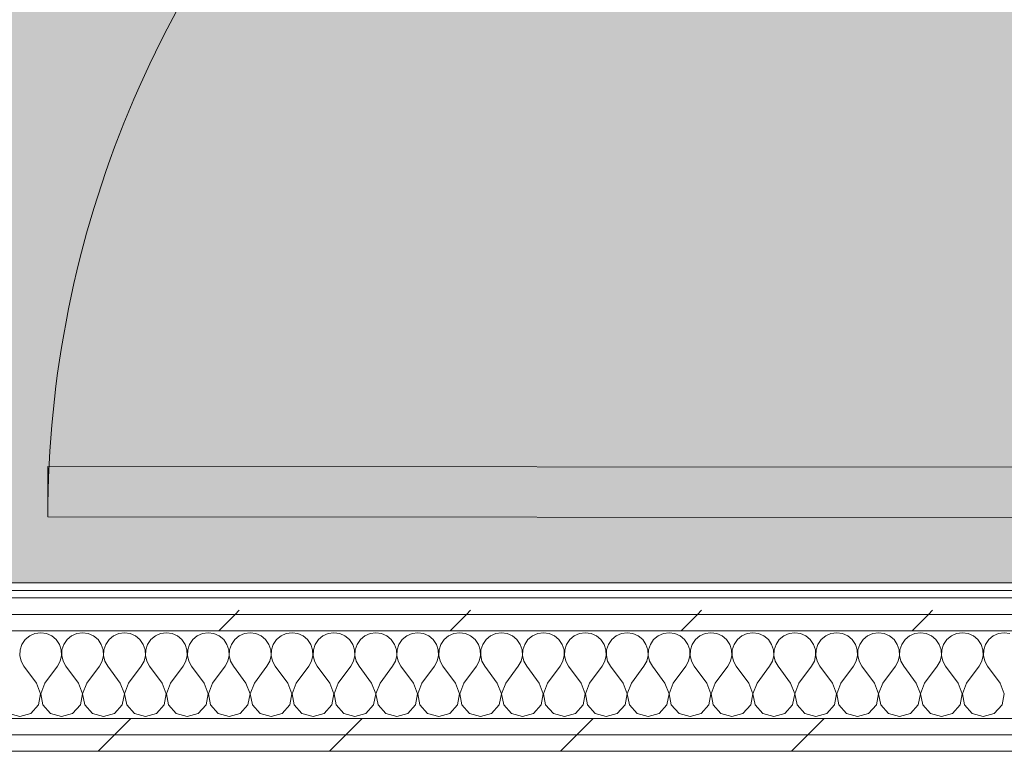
# Model space of a CAD drawing. Header units: millimetres. Extents: x -30280 to 19093, y -19284 to 4746.
# Tile 160 of 256: x -4817 to -4033, y -17072 to -16490. Entities that reach past the tile are written whole.
import ezdxf

# ---------------------------------------------------------------- set-up
doc = ezdxf.new("R2010")
doc.units = ezdxf.units.MM
doc.header["$MEASUREMENT"] = 0
doc.linetypes.add('Wipeout_Contour', pattern=[1000, 0, -1000])
for name, color, linetype in [('Nuevo_07_CR_Cel Ras pladur', 7, 'Continuous'), ('Nuevo_08_E_Envans secs', 7, 'Continuous'), ('Nuevo_Puertas Archicad', 7, 'Continuous')]:
    doc.layers.add(name, color=color, linetype=linetype)
for name, color, linetype, lineweight, true_color in [('Nuevo_07_CR_Cel Ras pladur_Pluma_Nº__102', 7, 'Continuous', 5, 0xcccccc), ('Nuevo_08_E_Envans secs_Pluma_Nº__102', 7, 'Continuous', 5, 0xcccccc), ('Nuevo_08_E_Envans secs_Pluma_Nº__171', 171, 'Continuous', 13, 0xaaaaff), ('Nuevo_08_E_Envans secs_Pluma_Nº__177', 7, 'Continuous', 15, 0xf7e046), ('Nuevo_Puertas Archicad_Pluma_Nº__3', 7, 'Continuous', 5, 0xa4a4a4)]:
    doc.layers.add(name, color=color, linetype=linetype, lineweight=lineweight, true_color=true_color)
doc.layers.add('Nuevo_08_E_Envans secs_Pluma_Nº__1', color=7, linetype='Continuous', lineweight=5)
doc.layers.add('Nuevo_Puertas Archicad_Pluma_Nº__1', color=7, linetype='Continuous', lineweight=5)
pattern_1 = [(45, (0, 0), (-183.8478, 183.8478), [195, -65]), (45, (7e-14, 183.85), (-183.8478, 183.8478), [195, -65])]

# ---------------------------------------------------------------- blocks, each defined once
blk = doc.blocks.new('Forjado_6_1', base_point=(-13089.3, -16963.7))
at = {"layer": 'Nuevo_07_CR_Cel Ras pladur_Pluma_Nº__102', "linetype": 'Continuous', "lineweight": 0, "true_color": 0x333333}
h = blk.add_hatch(color=250, dxfattribs=at)
h.paths.add_polyline_path([(-13089.3, -16963.7), (-12936.6, -16963.7), (-12936.6, -16660.98), (-12309.19, -16660.98), (-12309.19, -16937.98), (-7420.89, -16937.98), (-7420.89, -16580.98), (-6964.89, -16580.98), (-6964.89, -16937.98), (-3950.4, -16937.98), (-3949.3, -15453.52), (-13089.3, -15430.87)])
h.paths.add_polyline_path([(-12719.58, -15874.06), (-4319.58, -15874.06), (-4319.58, -16474.06), (-12719.58, -16474.06)], flags=0)
at = {"layer": 'Nuevo_07_CR_Cel Ras pladur_Pluma_Nº__102', "color": 254, "linetype": 'Continuous', "lineweight": 5, "true_color": 0xcccccc, "flags": 128}
blk.add_lwpolyline([(-13089.3, -16963.7), (-12936.6, -16963.7), (-12936.6, -16660.98), (-12309.19, -16660.98), (-12309.19, -16937.98), (-7420.89, -16937.98), (-7420.89, -16580.98), (-6964.89, -16580.98), (-6964.89, -16937.98), (-3950.4, -16937.98), (-3949.3, -15453.52), (-13089.3, -15430.87)], close=True, dxfattribs=at)
blk = doc.blocks.new('*X443')
at = {"layer": 'Nuevo_08_E_Envans secs_Pluma_Nº__102', "color": 254, "linetype": 'Continuous', "lineweight": 5, "true_color": 0xcccccc}
for p, q in [((-4812.3, -16983.07), (-4814.91, -16986.86)), ((-4808.76, -16980.13), (-4812.3, -16983.07)), ((-4804.55, -16978.28), (-4808.76, -16980.13)), ((-4800, -16977.64), (-4804.55, -16978.28)), ((-4795.45, -16978.28), (-4800, -16977.64)), ((-4791.24, -16980.13), (-4795.45, -16978.28)), ((-4787.7, -16983.07), (-4791.24, -16980.13)), ((-4785.09, -16986.86), (-4787.7, -16983.07)), ((-4778.97, -16983.07), (-4781.57, -16986.86)), ((-4775.43, -16980.13), (-4778.97, -16983.07)), ((-4771.22, -16978.28), (-4775.43, -16980.13)), ((-4766.67, -16977.64), (-4771.22, -16978.28)), ((-4762.11, -16978.28), (-4766.67, -16977.64)), ((-4757.9, -16980.13), (-4762.11, -16978.28)), ((-4754.36, -16983.07), (-4757.9, -16980.13)), ((-4751.76, -16986.86), (-4754.36, -16983.07)), ((-4745.64, -16983.07), (-4748.24, -16986.86)), ((-4742.1, -16980.13), (-4745.64, -16983.07)), ((-4737.89, -16978.28), (-4742.1, -16980.13)), ((-4733.33, -16977.64), (-4737.89, -16978.28)), ((-4728.78, -16978.28), (-4733.33, -16977.64)), ((-4724.57, -16980.13), (-4728.78, -16978.28)), ((-4721.03, -16983.07), (-4724.57, -16980.13)), ((-4718.43, -16986.86), (-4721.03, -16983.07)), ((-4712.3, -16983.07), (-4714.91, -16986.86)), ((-4708.76, -16980.13), (-4712.3, -16983.07)), ((-4704.55, -16978.28), (-4708.76, -16980.13)), ((-4700, -16977.64), (-4704.55, -16978.28)), ((-4695.45, -16978.28), (-4700, -16977.64)), ((-4691.24, -16980.13), (-4695.45, -16978.28)), ((-4687.7, -16983.07), (-4691.24, -16980.13)), ((-4685.09, -16986.86), (-4687.7, -16983.07)), ((-4678.97, -16983.07), (-4681.57, -16986.86)), ((-4675.43, -16980.13), (-4678.97, -16983.07)), ((-4671.22, -16978.28), (-4675.43, -16980.13)), ((-4666.67, -16977.64), (-4671.22, -16978.28)), ((-4662.11, -16978.28), (-4666.67, -16977.64)), ((-4657.9, -16980.13), (-4662.11, -16978.28)), ((-4654.36, -16983.07), (-4657.9, -16980.13)), ((-4651.76, -16986.86), (-4654.36, -16983.07)), ((-4645.64, -16983.07), (-4648.24, -16986.86)), ((-4642.1, -16980.13), (-4645.64, -16983.07)), ((-4637.89, -16978.28), (-4642.1, -16980.13)), ((-4633.33, -16977.64), (-4637.89, -16978.28)), ((-4628.78, -16978.28), (-4633.33, -16977.64)), ((-4624.57, -16980.13), (-4628.78, -16978.28)), ((-4621.03, -16983.07), (-4624.57, -16980.13)), ((-4618.43, -16986.86), (-4621.03, -16983.07)), ((-4612.3, -16983.07), (-4614.91, -16986.86)), ((-4608.76, -16980.13), (-4612.3, -16983.07)), ((-4604.55, -16978.28), (-4608.76, -16980.13)), ((-4600, -16977.64), (-4604.55, -16978.28)), ((-4595.45, -16978.28), (-4600, -16977.64)), ((-4591.24, -16980.13), (-4595.45, -16978.28)), ((-4587.7, -16983.07), (-4591.24, -16980.13)), ((-4585.09, -16986.86), (-4587.7, -16983.07)), ((-4578.97, -16983.07), (-4581.57, -16986.86)), ((-4575.43, -16980.13), (-4578.97, -16983.07)), ((-4571.22, -16978.28), (-4575.43, -16980.13)), ((-4566.67, -16977.64), (-4571.22, -16978.28)), ((-4562.11, -16978.28), (-4566.67, -16977.64)), ((-4557.9, -16980.13), (-4562.11, -16978.28)), ((-4554.36, -16983.07), (-4557.9, -16980.13)), ((-4551.76, -16986.86), (-4554.36, -16983.07)), ((-4545.64, -16983.07), (-4548.24, -16986.86)), ((-4542.1, -16980.13), (-4545.64, -16983.07)), ((-4537.89, -16978.28), (-4542.1, -16980.13)), ((-4533.33, -16977.64), (-4537.89, -16978.28)), ((-4528.78, -16978.28), (-4533.33, -16977.64)), ((-4524.57, -16980.13), (-4528.78, -16978.28)), ((-4521.03, -16983.07), (-4524.57, -16980.13)), ((-4518.43, -16986.86), (-4521.03, -16983.07)), ((-4512.3, -16983.07), (-4514.91, -16986.86)), ((-4508.76, -16980.13), (-4512.3, -16983.07)), ((-4504.55, -16978.28), (-4508.76, -16980.13)), ((-4500, -16977.64), (-4504.55, -16978.28)), ((-4495.45, -16978.28), (-4500, -16977.64)), ((-4491.24, -16980.13), (-4495.45, -16978.28)), ((-4487.7, -16983.07), (-4491.24, -16980.13)), ((-4485.09, -16986.86), (-4487.7, -16983.07)), ((-4478.97, -16983.07), (-4481.57, -16986.86)), ((-4475.43, -16980.13), (-4478.97, -16983.07)), ((-4471.22, -16978.28), (-4475.43, -16980.13)), ((-4466.67, -16977.64), (-4471.22, -16978.28)), ((-4462.11, -16978.28), (-4466.67, -16977.64)), ((-4457.9, -16980.13), (-4462.11, -16978.28)), ((-4454.36, -16983.07), (-4457.9, -16980.13)), ((-4451.76, -16986.86), (-4454.36, -16983.07)), ((-4445.64, -16983.07), (-4448.24, -16986.86)), ((-4442.1, -16980.13), (-4445.64, -16983.07)), ((-4437.89, -16978.28), (-4442.1, -16980.13)), ((-4433.33, -16977.64), (-4437.89, -16978.28)), ((-4428.78, -16978.28), (-4433.33, -16977.64)), ((-4424.57, -16980.13), (-4428.78, -16978.28)), ((-4421.03, -16983.07), (-4424.57, -16980.13)), ((-4418.43, -16986.86), (-4421.03, -16983.07)), ((-4412.3, -16983.07), (-4414.91, -16986.86)), ((-4408.76, -16980.13), (-4412.3, -16983.07)), ((-4404.55, -16978.28), (-4408.76, -16980.13)), ((-4400, -16977.64), (-4404.55, -16978.28)), ((-4395.45, -16978.28), (-4400, -16977.64)), ((-4391.24, -16980.13), (-4395.45, -16978.28)), ((-4387.7, -16983.07), (-4391.24, -16980.13)), ((-4385.09, -16986.86), (-4387.7, -16983.07)), ((-4378.97, -16983.07), (-4381.57, -16986.86)), ((-4375.43, -16980.13), (-4378.97, -16983.07)), ((-4371.22, -16978.28), (-4375.43, -16980.13)), ((-4366.67, -16977.64), (-4371.22, -16978.28)), ((-4362.11, -16978.28), (-4366.67, -16977.64)), ((-4357.9, -16980.13), (-4362.11, -16978.28)), ((-4354.36, -16983.07), (-4357.9, -16980.13)), ((-4351.76, -16986.86), (-4354.36, -16983.07)), ((-4345.64, -16983.07), (-4348.24, -16986.86)), ((-4342.1, -16980.13), (-4345.64, -16983.07)), ((-4337.89, -16978.28), (-4342.1, -16980.13)), ((-4333.33, -16977.64), (-4337.89, -16978.28)), ((-4328.78, -16978.28), (-4333.33, -16977.64)), ((-4324.57, -16980.13), (-4328.78, -16978.28)), ((-4321.03, -16983.07), (-4324.57, -16980.13)), ((-4318.43, -16986.86), (-4321.03, -16983.07)), ((-4312.3, -16983.07), (-4314.91, -16986.86)), ((-4308.76, -16980.13), (-4312.3, -16983.07)), ((-4304.55, -16978.28), (-4308.76, -16980.13)), ((-4300, -16977.64), (-4304.55, -16978.28)), ((-4295.45, -16978.28), (-4300, -16977.64)), ((-4291.24, -16980.13), (-4295.45, -16978.28)), ((-4287.7, -16983.07), (-4291.24, -16980.13)), ((-4285.09, -16986.86), (-4287.7, -16983.07)), ((-4278.97, -16983.07), (-4281.57, -16986.86)), ((-4275.43, -16980.13), (-4278.97, -16983.07)), ((-4271.22, -16978.28), (-4275.43, -16980.13)), ((-4266.67, -16977.64), (-4271.22, -16978.28)), ((-4262.11, -16978.28), (-4266.67, -16977.64)), ((-4257.9, -16980.13), (-4262.11, -16978.28)), ((-4254.36, -16983.07), (-4257.9, -16980.13)), ((-4251.76, -16986.86), (-4254.36, -16983.07)), ((-4245.64, -16983.07), (-4248.24, -16986.86)), ((-4242.1, -16980.13), (-4245.64, -16983.07)), ((-4237.89, -16978.28), (-4242.1, -16980.13)), ((-4233.33, -16977.64), (-4237.89, -16978.28)), ((-4228.78, -16978.28), (-4233.33, -16977.64)), ((-4224.57, -16980.13), (-4228.78, -16978.28)), ((-4221.03, -16983.07), (-4224.57, -16980.13)), ((-4218.43, -16986.86), (-4221.03, -16983.07)), ((-4212.3, -16983.07), (-4214.91, -16986.86)), ((-4208.76, -16980.13), (-4212.3, -16983.07)), ((-4204.55, -16978.28), (-4208.76, -16980.13)), ((-4200, -16977.64), (-4204.55, -16978.28)), ((-4195.45, -16978.28), (-4200, -16977.64)), ((-4191.24, -16980.13), (-4195.45, -16978.28)), ((-4187.7, -16983.07), (-4191.24, -16980.13)), ((-4185.09, -16986.86), (-4187.7, -16983.07)), ((-4178.97, -16983.07), (-4181.57, -16986.86)), ((-4175.43, -16980.13), (-4178.97, -16983.07)), ((-4171.22, -16978.28), (-4175.43, -16980.13)), ((-4166.67, -16977.64), (-4171.22, -16978.28)), ((-4162.11, -16978.28), (-4166.67, -16977.64)), ((-4157.9, -16980.13), (-4162.11, -16978.28)), ((-4154.36, -16983.07), (-4157.9, -16980.13)), ((-4151.76, -16986.86), (-4154.36, -16983.07)), ((-4145.64, -16983.07), (-4148.24, -16986.86)), ((-4142.1, -16980.13), (-4145.64, -16983.07)), ((-4137.89, -16978.28), (-4142.1, -16980.13)), ((-4133.33, -16977.64), (-4137.89, -16978.28)), ((-4128.78, -16978.28), (-4133.33, -16977.64)), ((-4124.57, -16980.13), (-4128.78, -16978.28)), ((-4121.03, -16983.07), (-4124.57, -16980.13)), ((-4118.43, -16986.86), (-4121.03, -16983.07)), ((-4112.3, -16983.07), (-4114.91, -16986.86)), ((-4108.76, -16980.13), (-4112.3, -16983.07)), ((-4104.55, -16978.28), (-4108.76, -16980.13)), ((-4100, -16977.64), (-4104.55, -16978.28)), ((-4095.45, -16978.28), (-4100, -16977.64)), ((-4091.24, -16980.13), (-4095.45, -16978.28)), ((-4087.7, -16983.07), (-4091.24, -16980.13)), ((-4085.09, -16986.86), (-4087.7, -16983.07)), ((-4078.97, -16983.07), (-4081.57, -16986.86)), ((-4075.43, -16980.13), (-4078.97, -16983.07)), ((-4071.22, -16978.28), (-4075.43, -16980.13)), ((-4066.67, -16977.64), (-4071.22, -16978.28)), ((-4062.11, -16978.28), (-4066.67, -16977.64)), ((-4057.9, -16980.13), (-4062.11, -16978.28)), ((-4054.36, -16983.07), (-4057.9, -16980.13)), ((-4051.76, -16986.86), (-4054.36, -16983.07)), ((-4045.64, -16983.07), (-4048.24, -16986.86)), ((-4042.1, -16980.13), (-4045.64, -16983.07)), ((-4037.89, -16978.28), (-4042.1, -16980.13)), ((-4033.33, -16977.64), (-4037.89, -16978.28)), ((-4028.78, -16978.28), (-4033.33, -16977.64)), ((-4816.38, -16991.21), (-4816.6, -16995.81)), ((-4814.91, -16986.86), (-4816.38, -16991.21)), ((-4783.62, -16991.21), (-4785.09, -16986.86)), ((-4783.4, -16995.81), (-4783.62, -16991.21)), ((-4783.04, -16991.21), (-4783.27, -16995.81)), ((-4781.57, -16986.86), (-4783.04, -16991.21)), ((-4750.29, -16991.21), (-4751.76, -16986.86)), ((-4750.07, -16995.81), (-4750.29, -16991.21)), ((-4749.71, -16991.21), (-4749.93, -16995.81)), ((-4748.24, -16986.86), (-4749.71, -16991.21)), ((-4716.96, -16991.21), (-4718.43, -16986.86)), ((-4716.73, -16995.81), (-4716.96, -16991.21)), ((-4716.38, -16991.21), (-4716.6, -16995.81)), ((-4714.91, -16986.86), (-4716.38, -16991.21)), ((-4683.62, -16991.21), (-4685.09, -16986.86)), ((-4683.4, -16995.81), (-4683.62, -16991.21)), ((-4683.04, -16991.21), (-4683.27, -16995.81)), ((-4681.57, -16986.86), (-4683.04, -16991.21)), ((-4650.29, -16991.21), (-4651.76, -16986.86)), ((-4650.07, -16995.81), (-4650.29, -16991.21)), ((-4649.71, -16991.21), (-4649.93, -16995.81)), ((-4648.24, -16986.86), (-4649.71, -16991.21)), ((-4616.96, -16991.21), (-4618.43, -16986.86)), ((-4616.73, -16995.81), (-4616.96, -16991.21)), ((-4616.38, -16991.21), (-4616.6, -16995.81)), ((-4614.91, -16986.86), (-4616.38, -16991.21)), ((-4583.62, -16991.21), (-4585.09, -16986.86)), ((-4583.4, -16995.81), (-4583.62, -16991.21)), ((-4583.04, -16991.21), (-4583.27, -16995.81)), ((-4581.57, -16986.86), (-4583.04, -16991.21)), ((-4550.29, -16991.21), (-4551.76, -16986.86)), ((-4550.07, -16995.81), (-4550.29, -16991.21)), ((-4549.71, -16991.21), (-4549.93, -16995.81)), ((-4548.24, -16986.86), (-4549.71, -16991.21)), ((-4516.96, -16991.21), (-4518.43, -16986.86)), ((-4516.73, -16995.81), (-4516.96, -16991.21)), ((-4516.38, -16991.21), (-4516.6, -16995.81)), ((-4514.91, -16986.86), (-4516.38, -16991.21)), ((-4483.62, -16991.21), (-4485.09, -16986.86)), ((-4483.4, -16995.81), (-4483.62, -16991.21)), ((-4483.04, -16991.21), (-4483.27, -16995.81)), ((-4481.57, -16986.86), (-4483.04, -16991.21)), ((-4450.29, -16991.21), (-4451.76, -16986.86)), ((-4450.07, -16995.81), (-4450.29, -16991.21)), ((-4449.71, -16991.21), (-4449.93, -16995.81)), ((-4448.24, -16986.86), (-4449.71, -16991.21)), ((-4416.96, -16991.21), (-4418.43, -16986.86)), ((-4416.73, -16995.81), (-4416.96, -16991.21)), ((-4416.38, -16991.21), (-4416.6, -16995.81)), ((-4414.91, -16986.86), (-4416.38, -16991.21)), ((-4383.62, -16991.21), (-4385.09, -16986.86)), ((-4383.4, -16995.81), (-4383.62, -16991.21)), ((-4383.04, -16991.21), (-4383.27, -16995.81)), ((-4381.57, -16986.86), (-4383.04, -16991.21)), ((-4350.29, -16991.21), (-4351.76, -16986.86)), ((-4350.07, -16995.81), (-4350.29, -16991.21)), ((-4349.71, -16991.21), (-4349.93, -16995.81)), ((-4348.24, -16986.86), (-4349.71, -16991.21)), ((-4316.96, -16991.21), (-4318.43, -16986.86)), ((-4316.73, -16995.81), (-4316.96, -16991.21)), ((-4316.38, -16991.21), (-4316.6, -16995.81)), ((-4314.91, -16986.86), (-4316.38, -16991.21)), ((-4283.62, -16991.21), (-4285.09, -16986.86)), ((-4283.4, -16995.81), (-4283.62, -16991.21)), ((-4283.04, -16991.21), (-4283.27, -16995.81)), ((-4281.57, -16986.86), (-4283.04, -16991.21)), ((-4250.29, -16991.21), (-4251.76, -16986.86)), ((-4250.07, -16995.81), (-4250.29, -16991.21)), ((-4249.71, -16991.21), (-4249.93, -16995.81)), ((-4248.24, -16986.86), (-4249.71, -16991.21)), ((-4216.96, -16991.21), (-4218.43, -16986.86)), ((-4216.73, -16995.81), (-4216.96, -16991.21)), ((-4216.38, -16991.21), (-4216.6, -16995.81)), ((-4214.91, -16986.86), (-4216.38, -16991.21)), ((-4183.62, -16991.21), (-4185.09, -16986.86)), ((-4183.4, -16995.81), (-4183.62, -16991.21)), ((-4183.04, -16991.21), (-4183.27, -16995.81)), ((-4181.57, -16986.86), (-4183.04, -16991.21)), ((-4150.29, -16991.21), (-4151.76, -16986.86)), ((-4150.07, -16995.81), (-4150.29, -16991.21)), ((-4149.71, -16991.21), (-4149.93, -16995.81)), ((-4148.24, -16986.86), (-4149.71, -16991.21)), ((-4116.96, -16991.21), (-4118.43, -16986.86)), ((-4116.73, -16995.81), (-4116.96, -16991.21)), ((-4116.38, -16991.21), (-4116.6, -16995.81)), ((-4114.91, -16986.86), (-4116.38, -16991.21)), ((-4083.62, -16991.21), (-4085.09, -16986.86)), ((-4083.4, -16995.81), (-4083.62, -16991.21)), ((-4083.04, -16991.21), (-4083.27, -16995.81)), ((-4081.57, -16986.86), (-4083.04, -16991.21)), ((-4050.29, -16991.21), (-4051.76, -16986.86)), ((-4050.07, -16995.81), (-4050.29, -16991.21)), ((-4049.71, -16991.21), (-4049.93, -16995.81)), ((-4048.24, -16986.86), (-4049.71, -16991.21)), ((-4816.6, -16995.81), (-4815.56, -17000.28)), ((-4784.44, -17000.28), (-4783.4, -16995.81)), ((-4783.27, -16995.81), (-4782.23, -17000.28)), ((-4751.11, -17000.28), (-4750.07, -16995.81)), ((-4749.93, -16995.81), (-4748.89, -17000.28)), ((-4717.77, -17000.28), (-4716.73, -16995.81)), ((-4716.6, -16995.81), (-4715.56, -17000.28)), ((-4684.44, -17000.28), (-4683.4, -16995.81)), ((-4683.27, -16995.81), (-4682.23, -17000.28)), ((-4651.11, -17000.28), (-4650.07, -16995.81)), ((-4649.93, -16995.81), (-4648.89, -17000.28)), ((-4617.77, -17000.28), (-4616.73, -16995.81)), ((-4616.6, -16995.81), (-4615.56, -17000.28)), ((-4584.44, -17000.28), (-4583.4, -16995.81)), ((-4583.27, -16995.81), (-4582.23, -17000.28)), ((-4551.11, -17000.28), (-4550.07, -16995.81)), ((-4549.93, -16995.81), (-4548.89, -17000.28)), ((-4517.77, -17000.28), (-4516.73, -16995.81)), ((-4516.6, -16995.81), (-4515.56, -17000.28)), ((-4484.44, -17000.28), (-4483.4, -16995.81)), ((-4483.27, -16995.81), (-4482.23, -17000.28)), ((-4451.11, -17000.28), (-4450.07, -16995.81)), ((-4449.93, -16995.81), (-4448.89, -17000.28)), ((-4417.77, -17000.28), (-4416.73, -16995.81)), ((-4416.6, -16995.81), (-4415.56, -17000.28)), ((-4384.44, -17000.28), (-4383.4, -16995.81)), ((-4383.27, -16995.81), (-4382.23, -17000.28)), ((-4351.11, -17000.28), (-4350.07, -16995.81)), ((-4349.93, -16995.81), (-4348.89, -17000.28)), ((-4317.77, -17000.28), (-4316.73, -16995.81)), ((-4316.6, -16995.81), (-4315.56, -17000.28)), ((-4284.44, -17000.28), (-4283.4, -16995.81)), ((-4283.27, -16995.81), (-4282.23, -17000.28)), ((-4251.11, -17000.28), (-4250.07, -16995.81)), ((-4249.93, -16995.81), (-4248.89, -17000.28)), ((-4217.77, -17000.28), (-4216.73, -16995.81)), ((-4216.6, -16995.81), (-4215.56, -17000.28)), ((-4184.44, -17000.28), (-4183.4, -16995.81)), ((-4183.27, -16995.81), (-4182.23, -17000.28)), ((-4151.11, -17000.28), (-4150.07, -16995.81)), ((-4149.93, -16995.81), (-4148.89, -17000.28)), ((-4117.77, -17000.28), (-4116.73, -16995.81)), ((-4116.6, -16995.81), (-4115.56, -17000.28)), ((-4084.44, -17000.28), (-4083.4, -16995.81)), ((-4083.27, -16995.81), (-4082.23, -17000.28)), ((-4051.11, -17000.28), (-4050.07, -16995.81)), ((-4049.93, -16995.81), (-4048.89, -17000.28)), ((-4815.56, -17000.28), (-4813.33, -17004.31)), ((-4803.33, -17017.64), (-4813.33, -17004.31)), ((-4796.67, -17017.64), (-4786.67, -17004.31)), ((-4786.67, -17004.31), (-4784.44, -17000.28)), ((-4782.23, -17000.28), (-4780, -17004.31)), ((-4770, -17017.64), (-4780, -17004.31)), ((-4763.33, -17017.64), (-4753.33, -17004.31)), ((-4753.33, -17004.31), (-4751.11, -17000.28)), ((-4748.89, -17000.28), (-4746.67, -17004.31)), ((-4736.67, -17017.64), (-4746.67, -17004.31)), ((-4730, -17017.64), (-4720, -17004.31)), ((-4720, -17004.31), (-4717.77, -17000.28)), ((-4715.56, -17000.28), (-4713.33, -17004.31)), ((-4703.33, -17017.64), (-4713.33, -17004.31)), ((-4696.67, -17017.64), (-4686.67, -17004.31)), ((-4686.67, -17004.31), (-4684.44, -17000.28)), ((-4682.23, -17000.28), (-4680, -17004.31)), ((-4670, -17017.64), (-4680, -17004.31)), ((-4663.33, -17017.64), (-4653.33, -17004.31)), ((-4653.33, -17004.31), (-4651.11, -17000.28)), ((-4648.89, -17000.28), (-4646.67, -17004.31)), ((-4636.67, -17017.64), (-4646.67, -17004.31)), ((-4630, -17017.64), (-4620, -17004.31)), ((-4620, -17004.31), (-4617.77, -17000.28)), ((-4615.56, -17000.28), (-4613.33, -17004.31)), ((-4603.33, -17017.64), (-4613.33, -17004.31)), ((-4596.67, -17017.64), (-4586.67, -17004.31)), ((-4586.67, -17004.31), (-4584.44, -17000.28)), ((-4582.23, -17000.28), (-4580, -17004.31)), ((-4570, -17017.64), (-4580, -17004.31)), ((-4563.33, -17017.64), (-4553.33, -17004.31)), ((-4553.33, -17004.31), (-4551.11, -17000.28)), ((-4548.89, -17000.28), (-4546.67, -17004.31)), ((-4536.67, -17017.64), (-4546.67, -17004.31)), ((-4530, -17017.64), (-4520, -17004.31)), ((-4520, -17004.31), (-4517.77, -17000.28)), ((-4515.56, -17000.28), (-4513.33, -17004.31)), ((-4503.33, -17017.64), (-4513.33, -17004.31)), ((-4496.67, -17017.64), (-4486.67, -17004.31)), ((-4486.67, -17004.31), (-4484.44, -17000.28)), ((-4482.23, -17000.28), (-4480, -17004.31)), ((-4470, -17017.64), (-4480, -17004.31)), ((-4463.33, -17017.64), (-4453.33, -17004.31)), ((-4453.33, -17004.31), (-4451.11, -17000.28)), ((-4448.89, -17000.28), (-4446.67, -17004.31)), ((-4436.67, -17017.64), (-4446.67, -17004.31)), ((-4430, -17017.64), (-4420, -17004.31)), ((-4420, -17004.31), (-4417.77, -17000.28)), ((-4415.56, -17000.28), (-4413.33, -17004.31)), ((-4403.33, -17017.64), (-4413.33, -17004.31)), ((-4396.67, -17017.64), (-4386.67, -17004.31)), ((-4386.67, -17004.31), (-4384.44, -17000.28)), ((-4382.23, -17000.28), (-4380, -17004.31)), ((-4370, -17017.64), (-4380, -17004.31)), ((-4363.33, -17017.64), (-4353.33, -17004.31)), ((-4353.33, -17004.31), (-4351.11, -17000.28)), ((-4348.89, -17000.28), (-4346.67, -17004.31)), ((-4336.67, -17017.64), (-4346.67, -17004.31)), ((-4330, -17017.64), (-4320, -17004.31)), ((-4320, -17004.31), (-4317.77, -17000.28)), ((-4315.56, -17000.28), (-4313.33, -17004.31)), ((-4303.33, -17017.64), (-4313.33, -17004.31)), ((-4296.67, -17017.64), (-4286.67, -17004.31)), ((-4286.67, -17004.31), (-4284.44, -17000.28)), ((-4282.23, -17000.28), (-4280, -17004.31)), ((-4270, -17017.64), (-4280, -17004.31)), ((-4263.33, -17017.64), (-4253.33, -17004.31)), ((-4253.33, -17004.31), (-4251.11, -17000.28)), ((-4248.89, -17000.28), (-4246.67, -17004.31)), ((-4236.67, -17017.64), (-4246.67, -17004.31)), ((-4230, -17017.64), (-4220, -17004.31)), ((-4220, -17004.31), (-4217.77, -17000.28)), ((-4215.56, -17000.28), (-4213.33, -17004.31)), ((-4203.33, -17017.64), (-4213.33, -17004.31)), ((-4196.67, -17017.64), (-4186.67, -17004.31)), ((-4186.67, -17004.31), (-4184.44, -17000.28)), ((-4182.23, -17000.28), (-4180, -17004.31)), ((-4170, -17017.64), (-4180, -17004.31)), ((-4163.33, -17017.64), (-4153.33, -17004.31)), ((-4153.33, -17004.31), (-4151.11, -17000.28)), ((-4148.89, -17000.28), (-4146.67, -17004.31)), ((-4136.67, -17017.64), (-4146.67, -17004.31)), ((-4130, -17017.64), (-4120, -17004.31)), ((-4120, -17004.31), (-4117.77, -17000.28)), ((-4115.56, -17000.28), (-4113.33, -17004.31)), ((-4103.33, -17017.64), (-4113.33, -17004.31)), ((-4096.67, -17017.64), (-4086.67, -17004.31)), ((-4086.67, -17004.31), (-4084.44, -17000.28)), ((-4082.23, -17000.28), (-4080, -17004.31)), ((-4070, -17017.64), (-4080, -17004.31)), ((-4063.33, -17017.64), (-4053.33, -17004.31)), ((-4053.33, -17004.31), (-4051.11, -17000.28)), ((-4048.89, -17000.28), (-4046.67, -17004.31)), ((-4036.67, -17017.64), (-4046.67, -17004.31)), ((-4800.07, -17026.15), (-4803.33, -17017.64)), ((-4796.67, -17017.64), (-4799.93, -17026.15)), ((-4766.73, -17026.15), (-4770, -17017.64)), ((-4763.33, -17017.64), (-4766.6, -17026.15)), ((-4733.4, -17026.15), (-4736.67, -17017.64)), ((-4730, -17017.64), (-4733.27, -17026.15)), ((-4700.07, -17026.15), (-4703.33, -17017.64)), ((-4696.67, -17017.64), (-4699.93, -17026.15)), ((-4666.73, -17026.15), (-4670, -17017.64)), ((-4663.33, -17017.64), (-4666.6, -17026.15)), ((-4633.4, -17026.15), (-4636.67, -17017.64)), ((-4630, -17017.64), (-4633.27, -17026.15)), ((-4600.07, -17026.15), (-4603.33, -17017.64)), ((-4596.67, -17017.64), (-4599.93, -17026.15)), ((-4566.73, -17026.15), (-4570, -17017.64)), ((-4563.33, -17017.64), (-4566.6, -17026.15)), ((-4533.4, -17026.15), (-4536.67, -17017.64)), ((-4530, -17017.64), (-4533.27, -17026.15)), ((-4500.07, -17026.15), (-4503.33, -17017.64)), ((-4496.67, -17017.64), (-4499.93, -17026.15)), ((-4466.73, -17026.15), (-4470, -17017.64)), ((-4463.33, -17017.64), (-4466.6, -17026.15)), ((-4433.4, -17026.15), (-4436.67, -17017.64)), ((-4430, -17017.64), (-4433.27, -17026.15)), ((-4400.07, -17026.15), (-4403.33, -17017.64)), ((-4396.67, -17017.64), (-4399.93, -17026.15)), ((-4366.73, -17026.15), (-4370, -17017.64)), ((-4363.33, -17017.64), (-4366.6, -17026.15)), ((-4333.4, -17026.15), (-4336.67, -17017.64)), ((-4330, -17017.64), (-4333.27, -17026.15)), ((-4300.07, -17026.15), (-4303.33, -17017.64)), ((-4296.67, -17017.64), (-4299.93, -17026.15)), ((-4266.73, -17026.15), (-4270, -17017.64)), ((-4263.33, -17017.64), (-4266.6, -17026.15)), ((-4233.4, -17026.15), (-4236.67, -17017.64)), ((-4230, -17017.64), (-4233.27, -17026.15)), ((-4200.07, -17026.15), (-4203.33, -17017.64)), ((-4196.67, -17017.64), (-4199.93, -17026.15)), ((-4166.73, -17026.15), (-4170, -17017.64)), ((-4163.33, -17017.64), (-4166.6, -17026.15)), ((-4133.4, -17026.15), (-4136.67, -17017.64)), ((-4130, -17017.64), (-4133.27, -17026.15)), ((-4100.07, -17026.15), (-4103.33, -17017.64)), ((-4096.67, -17017.64), (-4099.93, -17026.15)), ((-4066.73, -17026.15), (-4070, -17017.64)), ((-4063.33, -17017.64), (-4066.6, -17026.15)), ((-4033.4, -17026.15), (-4036.67, -17017.64)), ((-4801.76, -17035.1), (-4800.07, -17026.15)), ((-4799.93, -17026.15), (-4798.24, -17035.1)), ((-4768.43, -17035.1), (-4766.73, -17026.15)), ((-4766.6, -17026.15), (-4764.91, -17035.1)), ((-4735.09, -17035.1), (-4733.4, -17026.15)), ((-4733.27, -17026.15), (-4731.57, -17035.1)), ((-4701.76, -17035.1), (-4700.07, -17026.15)), ((-4699.93, -17026.15), (-4698.24, -17035.1)), ((-4668.43, -17035.1), (-4666.73, -17026.15)), ((-4666.6, -17026.15), (-4664.91, -17035.1)), ((-4635.09, -17035.1), (-4633.4, -17026.15)), ((-4633.27, -17026.15), (-4631.57, -17035.1)), ((-4601.76, -17035.1), (-4600.07, -17026.15)), ((-4599.93, -17026.15), (-4598.24, -17035.1)), ((-4568.43, -17035.1), (-4566.73, -17026.15)), ((-4566.6, -17026.15), (-4564.91, -17035.1)), ((-4535.09, -17035.1), (-4533.4, -17026.15)), ((-4533.27, -17026.15), (-4531.57, -17035.1)), ((-4501.76, -17035.1), (-4500.07, -17026.15)), ((-4499.93, -17026.15), (-4498.24, -17035.1)), ((-4468.43, -17035.1), (-4466.73, -17026.15)), ((-4466.6, -17026.15), (-4464.91, -17035.1)), ((-4435.09, -17035.1), (-4433.4, -17026.15)), ((-4433.27, -17026.15), (-4431.57, -17035.1)), ((-4401.76, -17035.1), (-4400.07, -17026.15)), ((-4399.93, -17026.15), (-4398.24, -17035.1)), ((-4368.43, -17035.1), (-4366.73, -17026.15)), ((-4366.6, -17026.15), (-4364.91, -17035.1)), ((-4335.09, -17035.1), (-4333.4, -17026.15)), ((-4333.27, -17026.15), (-4331.57, -17035.1)), ((-4301.76, -17035.1), (-4300.07, -17026.15)), ((-4299.93, -17026.15), (-4298.24, -17035.1)), ((-4268.43, -17035.1), (-4266.73, -17026.15)), ((-4266.6, -17026.15), (-4264.91, -17035.1)), ((-4235.09, -17035.1), (-4233.4, -17026.15)), ((-4233.27, -17026.15), (-4231.57, -17035.1)), ((-4201.76, -17035.1), (-4200.07, -17026.15)), ((-4199.93, -17026.15), (-4198.24, -17035.1)), ((-4168.43, -17035.1), (-4166.73, -17026.15)), ((-4166.6, -17026.15), (-4164.91, -17035.1)), ((-4135.09, -17035.1), (-4133.4, -17026.15)), ((-4133.27, -17026.15), (-4131.57, -17035.1)), ((-4101.76, -17035.1), (-4100.07, -17026.15)), ((-4099.93, -17026.15), (-4098.24, -17035.1)), ((-4068.43, -17035.1), (-4066.73, -17026.15)), ((-4066.6, -17026.15), (-4064.91, -17035.1)), ((-4035.09, -17035.1), (-4033.4, -17026.15)), ((-4807.9, -17041.82), (-4801.76, -17035.1)), ((-4798.24, -17035.1), (-4792.1, -17041.82)), ((-4774.57, -17041.82), (-4768.43, -17035.1)), ((-4764.91, -17035.1), (-4758.76, -17041.82)), ((-4741.24, -17041.82), (-4735.09, -17035.1)), ((-4731.57, -17035.1), (-4725.43, -17041.82)), ((-4707.9, -17041.82), (-4701.76, -17035.1)), ((-4698.24, -17035.1), (-4692.1, -17041.82)), ((-4674.57, -17041.82), (-4668.43, -17035.1)), ((-4664.91, -17035.1), (-4658.76, -17041.82)), ((-4641.24, -17041.82), (-4635.09, -17035.1)), ((-4631.57, -17035.1), (-4625.43, -17041.82)), ((-4607.9, -17041.82), (-4601.76, -17035.1)), ((-4598.24, -17035.1), (-4592.1, -17041.82)), ((-4574.57, -17041.82), (-4568.43, -17035.1)), ((-4564.91, -17035.1), (-4558.76, -17041.82)), ((-4541.24, -17041.82), (-4535.09, -17035.1)), ((-4531.57, -17035.1), (-4525.43, -17041.82)), ((-4507.9, -17041.82), (-4501.76, -17035.1)), ((-4498.24, -17035.1), (-4492.1, -17041.82)), ((-4474.57, -17041.82), (-4468.43, -17035.1)), ((-4464.91, -17035.1), (-4458.76, -17041.82)), ((-4441.24, -17041.82), (-4435.09, -17035.1)), ((-4431.57, -17035.1), (-4425.43, -17041.82)), ((-4407.9, -17041.82), (-4401.76, -17035.1)), ((-4398.24, -17035.1), (-4392.1, -17041.82)), ((-4374.57, -17041.82), (-4368.43, -17035.1)), ((-4364.91, -17035.1), (-4358.76, -17041.82)), ((-4341.24, -17041.82), (-4335.09, -17035.1)), ((-4331.57, -17035.1), (-4325.43, -17041.82)), ((-4307.9, -17041.82), (-4301.76, -17035.1)), ((-4298.24, -17035.1), (-4292.1, -17041.82)), ((-4274.57, -17041.82), (-4268.43, -17035.1)), ((-4264.91, -17035.1), (-4258.76, -17041.82)), ((-4241.24, -17041.82), (-4235.09, -17035.1)), ((-4231.57, -17035.1), (-4225.43, -17041.82)), ((-4207.9, -17041.82), (-4201.76, -17035.1)), ((-4198.24, -17035.1), (-4192.1, -17041.82)), ((-4174.57, -17041.82), (-4168.43, -17035.1)), ((-4164.91, -17035.1), (-4158.76, -17041.82)), ((-4141.24, -17041.82), (-4135.09, -17035.1)), ((-4131.57, -17035.1), (-4125.43, -17041.82)), ((-4107.9, -17041.82), (-4101.76, -17035.1)), ((-4098.24, -17035.1), (-4092.1, -17041.82)), ((-4074.57, -17041.82), (-4068.43, -17035.1)), ((-4064.91, -17035.1), (-4058.76, -17041.82)), ((-4041.24, -17041.82), (-4035.09, -17035.1)), ((-4825.43, -17041.82), (-4816.67, -17044.31)), ((-4816.67, -17044.31), (-4807.9, -17041.82)), ((-4792.1, -17041.82), (-4783.33, -17044.31)), ((-4783.33, -17044.31), (-4774.57, -17041.82)), ((-4758.76, -17041.82), (-4750, -17044.31)), ((-4750, -17044.31), (-4741.24, -17041.82)), ((-4725.43, -17041.82), (-4716.67, -17044.31)), ((-4716.67, -17044.31), (-4707.9, -17041.82)), ((-4692.1, -17041.82), (-4683.33, -17044.31)), ((-4683.33, -17044.31), (-4674.57, -17041.82)), ((-4658.76, -17041.82), (-4650, -17044.31)), ((-4650, -17044.31), (-4641.24, -17041.82)), ((-4625.43, -17041.82), (-4616.67, -17044.31)), ((-4616.67, -17044.31), (-4607.9, -17041.82)), ((-4592.1, -17041.82), (-4583.33, -17044.31)), ((-4583.33, -17044.31), (-4574.57, -17041.82)), ((-4558.76, -17041.82), (-4550, -17044.31)), ((-4550, -17044.31), (-4541.24, -17041.82)), ((-4525.43, -17041.82), (-4516.67, -17044.31)), ((-4516.67, -17044.31), (-4507.9, -17041.82)), ((-4492.1, -17041.82), (-4483.33, -17044.31)), ((-4483.33, -17044.31), (-4474.57, -17041.82)), ((-4458.76, -17041.82), (-4450, -17044.31)), ((-4450, -17044.31), (-4441.24, -17041.82)), ((-4425.43, -17041.82), (-4416.67, -17044.31)), ((-4416.67, -17044.31), (-4407.9, -17041.82)), ((-4392.1, -17041.82), (-4383.33, -17044.31)), ((-4383.33, -17044.31), (-4374.57, -17041.82)), ((-4358.76, -17041.82), (-4350, -17044.31)), ((-4350, -17044.31), (-4341.24, -17041.82)), ((-4325.43, -17041.82), (-4316.67, -17044.31)), ((-4316.67, -17044.31), (-4307.9, -17041.82)), ((-4292.1, -17041.82), (-4283.33, -17044.31)), ((-4283.33, -17044.31), (-4274.57, -17041.82)), ((-4258.76, -17041.82), (-4250, -17044.31)), ((-4250, -17044.31), (-4241.24, -17041.82)), ((-4225.43, -17041.82), (-4216.67, -17044.31)), ((-4216.67, -17044.31), (-4207.9, -17041.82)), ((-4192.1, -17041.82), (-4183.33, -17044.31)), ((-4183.33, -17044.31), (-4174.57, -17041.82)), ((-4158.76, -17041.82), (-4150, -17044.31)), ((-4150, -17044.31), (-4141.24, -17041.82)), ((-4125.43, -17041.82), (-4116.67, -17044.31)), ((-4116.67, -17044.31), (-4107.9, -17041.82)), ((-4092.1, -17041.82), (-4083.33, -17044.31)), ((-4083.33, -17044.31), (-4074.57, -17041.82)), ((-4058.76, -17041.82), (-4050, -17044.31)), ((-4050, -17044.31), (-4041.24, -17041.82))]:
    blk.add_line(p, q, dxfattribs=at)
blk = doc.blocks.new('Muro_63_1', base_point=(-18974.61, -17083.98))
at = {"color": 254, "linetype": 'Wipeout_Contour', "lineweight": 0, "ltscale": 71376.143295}
blk.add_wipeout([(-6964.89, -16943.98), (-3842.41, -16943.98), (-3842.41, -16937.98), (-6964.89, -16937.98)], dxfattribs=at).dxf.layer = 'Nuevo_08_E_Envans secs'
at = {"color": 254, "linetype": 'Wipeout_Contour', "lineweight": 0, "ltscale": 71889.621763}
blk.add_wipeout([(-7017.89, -17071.98), (-3842.41, -17071.98), (-3842.41, -17058.98), (-7017.89, -17058.98)], dxfattribs=at).dxf.layer = 'Nuevo_08_E_Envans secs'
at = {"layer": 'Nuevo_08_E_Envans secs_Pluma_Nº__171', "linetype": 'Continuous', "lineweight": 13, "true_color": 0xaaaaff}
h = blk.add_hatch(dxfattribs=at)
h.set_pattern_fill('Panellat_HPL_0001', color=161, style=0, pattern_type=2)
h.set_pattern_definition(pattern_1)
h.paths.add_polyline_path([(-6964.89, -16943.98), (-3842.41, -16943.98), (-3842.41, -16937.98), (-6964.89, -16937.98)])
at = {"layer": 'Nuevo_08_E_Envans secs_Pluma_Nº__177', "linetype": 'Continuous', "lineweight": 15, "true_color": 0xf7e046}
h = blk.add_hatch(dxfattribs=at)
h.set_pattern_fill('Panellat_HPL_0001', color=53, style=0, pattern_type=2)
h.set_pattern_definition(pattern_1)
h.paths.add_polyline_path([(-7017.89, -17071.98), (-3842.41, -17071.98), (-3842.41, -17058.98), (-7017.89, -17058.98)])
at = {"layer": 'Nuevo_08_E_Envans secs_Pluma_Nº__1', "color": 7, "linetype": 'Continuous', "lineweight": 5}
for p, q in [((-6964.89, -16943.98), (-3842.41, -16943.98)), ((-7017.89, -17071.98), (-3842.41, -17071.98))]:
    blk.add_line(p, q, dxfattribs=at)
at = {"layer": 'Nuevo_08_E_Envans secs_Pluma_Nº__1', "color": 7, "linetype": 'Continuous', "lineweight": 5, "flags": 128}
blk.add_lwpolyline([(-3842.41, -16937.98), (-6964.89, -16937.98)], dxfattribs=at)
at = {"color": 254, "linetype": 'Wipeout_Contour', "lineweight": 0, "ltscale": 71840.211947}
blk.add_wipeout([(-7017.89, -17058.98), (-3842.41, -17058.98), (-3842.41, -17045.98), (-7017.89, -17045.98)], dxfattribs=at).dxf.layer = 'Nuevo_08_E_Envans secs'
at = {"layer": 'Nuevo_08_E_Envans secs_Pluma_Nº__177', "linetype": 'Continuous', "lineweight": 15, "true_color": 0xf7e046}
h = blk.add_hatch(dxfattribs=at)
h.set_pattern_fill('Panellat_HPL_0001', color=53, style=0, pattern_type=2)
h.set_pattern_definition(pattern_1)
h.paths.add_polyline_path([(-7017.89, -17058.98), (-3842.41, -17058.98), (-3842.41, -17045.98), (-7017.89, -17045.98)])
at = {"layer": 'Nuevo_08_E_Envans secs_Pluma_Nº__1', "color": 7, "linetype": 'Continuous', "lineweight": 5}
for p, q in [((-6989.89, -17045.98), (-3842.41, -17045.98)), ((-7017.89, -17058.98), (-3842.41, -17058.98))]:
    blk.add_line(p, q, dxfattribs=at)
at = {"layer": 'Nuevo_08_E_Envans secs', "color": 7, "lineweight": 20}
blk.add_blockref('*X443', (0, 0), dxfattribs=at)
at = {"color": 254, "linetype": 'Wipeout_Contour', "lineweight": 0, "ltscale": 71503.472576}
blk.add_wipeout([(-6989.89, -16975.98), (-3842.41, -16975.98), (-3842.41, -16962.98), (-6989.89, -16962.98)], dxfattribs=at).dxf.layer = 'Nuevo_08_E_Envans secs'
at = {"layer": 'Nuevo_08_E_Envans secs_Pluma_Nº__177', "linetype": 'Continuous', "lineweight": 15, "true_color": 0xf7e046}
h = blk.add_hatch(dxfattribs=at)
h.set_pattern_fill('Panellat_HPL_0001', color=53, style=0, pattern_type=2)
h.set_pattern_definition(pattern_1)
h.paths.add_polyline_path([(-6989.89, -16975.98), (-3842.41, -16975.98), (-3842.41, -16962.98), (-6989.89, -16962.98)])
at = {"layer": 'Nuevo_08_E_Envans secs_Pluma_Nº__1', "color": 7, "linetype": 'Continuous', "lineweight": 5}
blk.add_line((-6989.89, -16975.98), (-3842.41, -16975.98), dxfattribs=at)
at = {"color": 254, "linetype": 'Wipeout_Contour', "lineweight": 0, "ltscale": 71444.175017}
blk.add_wipeout([(-6976.89, -16962.98), (-3842.41, -16962.98), (-3842.41, -16949.98), (-6976.89, -16949.98)], dxfattribs=at).dxf.layer = 'Nuevo_08_E_Envans secs'
at = {"layer": 'Nuevo_08_E_Envans secs_Pluma_Nº__177', "linetype": 'Continuous', "lineweight": 15, "true_color": 0xf7e046}
h = blk.add_hatch(dxfattribs=at)
h.set_pattern_fill('Panellat_HPL_0001', color=53, style=0, pattern_type=2)
h.set_pattern_definition(pattern_1)
h.paths.add_polyline_path([(-6976.89, -16962.98), (-3842.41, -16962.98), (-3842.41, -16949.98), (-6976.89, -16949.98)])
at = {"layer": 'Nuevo_08_E_Envans secs_Pluma_Nº__1', "color": 7, "linetype": 'Continuous', "lineweight": 5}
for p, q in [((-6970.89, -16949.98), (-3842.41, -16949.98)), ((-6976.89, -16962.98), (-3842.41, -16962.98))]:
    blk.add_line(p, q, dxfattribs=at)
blk = doc.blocks.new('Puerta 27_8')
at = {"layer": 'Nuevo_Puertas Archicad_Pluma_Nº__1', "color": 7, "linetype": 'Continuous', "lineweight": 5}
for p, q in [((382, 0), (382, 844)), ((382, 844), (422, 844)), ((422, 844), (422, 0))]:
    blk.add_line(p, q, dxfattribs=at)
at = {"layer": 'Nuevo_Puertas Archicad_Pluma_Nº__3', "color": 253, "linetype": 'Continuous', "lineweight": 5, "true_color": 0xa4a4a4}
blk.add_arc((422, 0), 844, 90, 180, dxfattribs=at)
blk = doc.blocks.new('Muro_75_1', base_point=(-3816.51, -17083.98))
at = {"layer": 'Nuevo_Puertas Archicad', "color": 253, "linetype": 'Continuous', "lineweight": 5, "true_color": 0xa4a4a6, "xscale": -1, "zscale": 1000, "rotation": 89.95765571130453}
blk.add_blockref('Puerta 27_8', (-3950.05, -16464.04), dxfattribs=at)

msp = doc.modelspace()

# ---------------------------------------------------------------- block references
at = {"layer": 'Nuevo_07_CR_Cel Ras pladur', "color": 254, "linetype": 'Continuous', "lineweight": 5, "true_color": 0xcccccc}
msp.add_blockref('Forjado_6_1', (-13089.3, -16963.7), dxfattribs=at)

# ---------------------------------------------------------------- next in the draw order: block references
at = {"layer": 'Nuevo_08_E_Envans secs', "color": 7, "lineweight": 20}
msp.add_blockref('Muro_63_1', (-18974.61, -17083.98), dxfattribs=at)

# ---------------------------------------------------------------- next in the draw order: block references
msp.add_blockref('Muro_75_1', (-3816.51, -17083.98), dxfattribs=at)

doc.saveas('drawing.dxf')
